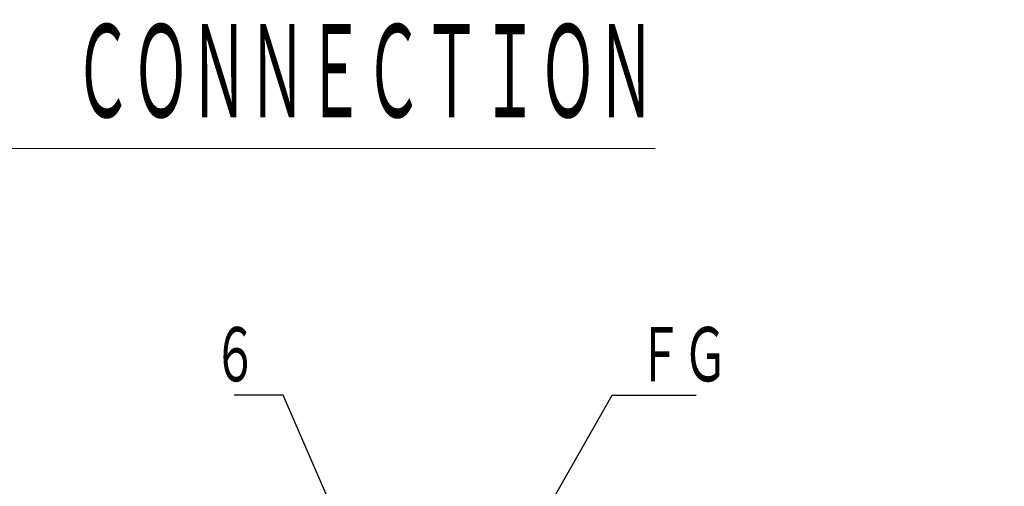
# Model space of a CAD drawing. Header units: millimetres. Extents: x 0 to 1071, y 0 to 742.
# Tile 19 of 130: x 274 to 353, y 343 to 380. Entities that reach past the tile are written whole.
import ezdxf

# ---------------------------------------------------------------- set-up
doc = ezdxf.new("R2010")
doc.units = ezdxf.units.MM
doc.header["$LTSCALE"] = 0.454724
doc.layers.add('NoLayerName_001', color=7, linetype='Continuous')
doc.styles.get("Standard").update_dxf_attribs({"font": 'txt', "bigfont": 'extfont2'})
doc.dimstyles.get("Standard").update_dxf_attribs({"dimtxt": 2.5, "dimasz": 2.5, "dimexe": 1, "dimexo": 1, "dimtad": 1, "dimdec": 3, "dimzin": 0, "dimdsep": 46, "dimtxsty": 'Standard', "dimcen": 2.5, "dimadec": 3, "dimazin": 0, "dimtfac": 0.75, "dimtdec": 3, "dimtmove": 0, "dimatfit": 3, "dimfxl": 1, "dimarcsym": 0})

msp = doc.modelspace()

# ---------------------------------------------------------------- texts
at = {"layer": 'NoLayerName_001', "color": 3, "lineweight": 13, "insert": (208.218733, 371.707506), "char_height": 8.48536301, "attachment_point": 7}
msp.add_mtext('\\A1;\\W0.5000;\\LＭＯＴＯＲ\u3000ＴＥＲＭＩＮＡＬ\u3000ＣＯＮＮＥＣＴＩＯＮ\\l', dxfattribs=at)
at = {"layer": 'NoLayerName_001', "color": 3, "linetype": 'Continuous', "lineweight": 13, "char_height": 4.94979494, "line_spacing_factor": 0.771429}
for s, insert, attachment_point in [('\\A1;\\W0.6667;６', (292.988713, 350.851749), 9), ('\\A1;\\W0.6667;ＦＧ', (323.475545, 350.851749), 7)]:
    msp.add_mtext(s, dxfattribs=dict(at, insert=insert, attachment_point=attachment_point))

# ---------------------------------------------------------------- leaders
at = {"layer": 'NoLayerName_001', "color": 3, "linetype": 'Continuous', "lineweight": 13, "annotation_type": 0, "has_hookline": 1}
for points, hookline_direction, text_width in [([(308.970228, 318.125467), (295.02794, 350.226749), (293.613713, 350.226749)], 1, 1.88573), ([(308.970228, 328.292133), (321.436318, 350.226749), (322.850545, 350.226749)], 0, 4.714326)]:
    msp.add_leader(points, dimstyle='Standard', override={"dimtxt": 4.949795, "dimasz": 1.414227, "dimldrblk": 'DOT'}, dxfattribs=dict(at, hookline_direction=hookline_direction, text_width=text_width))

doc.saveas('drawing.dxf')
